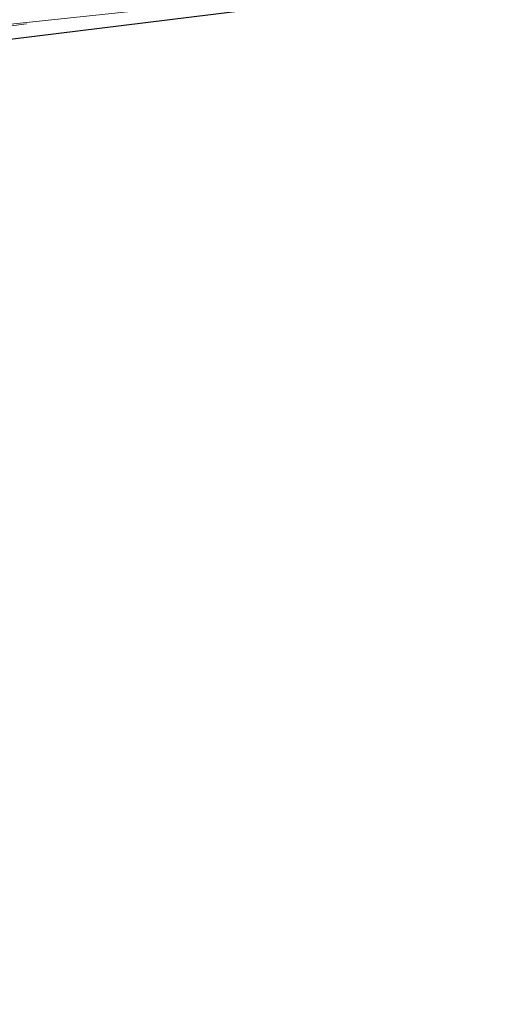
# Model space of a CAD drawing. Header units: metres. Extents: x 190798 to 192239, y 307689 to 310000.
# Tile 82 of 107: x 191699 to 191718, y 309083 to 309122. Entities that reach past the tile are written whole.
import ezdxf
from ezdxf.lldxf.tags import DXFTag

# ---------------------------------------------------------------- set-up
doc = ezdxf.new("R2010")
doc.units = ezdxf.units.M
doc.layers.add('PH-BEST-KADASTRALE-GRENS', color=150, linetype='KG-KADASTRAAL-SO')
doc.layers.add('PH-BEST-KANTVERHARDING', color=253, linetype='Continuous', lineweight=9)
doc.layers.add('PH-INM-RASTERHEKWERK HANDHaven', color=252, linetype='1-200 HEKWERK', lineweight=18)
doc.styles.add('ROMANS', font='romans.shx')
doc.styles.get("Standard").update_dxf_attribs({"font": 'arial.ttf'})
doc.linetypes.add('1-200 HEKWERK', pattern='A,1.5,-0.4,["X",ROMANS,S=0.24,R=0,X=-0.275,Y=-0.12],-0.05', length=1.95)
tags = doc.linetypes.add('KG-KADASTRAAL-SO', pattern='A,5.5,-2,["K",Standard,S=1.8,R=0,X=0,Y=-0.9],-2,5.5,-2,[5,NLCS.SHX,S=0.75,R=0,X=0,Y=0],-2', length=19).pattern_tags.tags
tags[6] = DXFTag(74, 10)

msp = doc.modelspace()

# ---------------------------------------------------------------- linework, layer by layer
at = {"layer": 'PH-BEST-KADASTRALE-GRENS', "ltscale": 0.2, "flags": 128}
msp.add_lwpolyline([(191728.357, 309124.625), (191711.783, 309122.734), (191691.501, 309120.23), (191686.52, 309119.044), (191685.682, 309118.699), (191683.978, 309116.71), (191683.346, 309115.067), (191682.892, 309113.097), (191683.593, 309111.08), (191688.864, 309100.413), (191691.161, 309094.999), (191692.477, 309091.896), (191694.671, 309085.125), (191701.529, 309055.527), (191708.242, 309023.739), (191710.859, 309006.395), (191711.52, 309000)], dxfattribs=at)
at = {"layer": 'PH-BEST-KANTVERHARDING', "color": 8}
msp.add_lwpolyline([(191887.59, 309407.971), (191881.751, 309392.191), (191869.01, 309362.11), (191856.32, 309332.06), (191844.861, 309305.63), (191831.529, 309272.951), (191827.079, 309261.5), (191819.2, 309239.65), (191813.93, 309228.74), (191809.08, 309219.86), (191806.17, 309215.069), (191801.52, 309207.849), (191790.729, 309192.27), (191779.261, 309176.79), (191772.819, 309167.281), (191763.629, 309154.07), (191750.671, 309134.891), (191744.379, 309127.86), (191737.431, 309126.54), (191713.499, 309123.289), (191695.62, 309121.39), (191688.55, 309120.27)], dxfattribs=at)
at = {"layer": 'PH-INM-RASTERHEKWERK HANDHaven'}
msp.add_lwpolyline([(191699.137, 309121.703), (191692.265, 309120.788), (191688.865, 309120.123), (191687.161, 309119.56), (191685.176, 309118.603), (191684.323, 309117.762), (191683.357, 309116.14), (191683.154, 309114.635), (191683.184, 309113.43), (191683.454, 309112.403), (191684.352, 309110.544), (191685.392, 309108.307), (191687.022, 309104.476), (191690.686, 309096.559), (191693.033, 309089.75), (191695.005, 309083.551), (191697.361, 309073.674)], dxfattribs=at)

doc.saveas('drawing.dxf')
